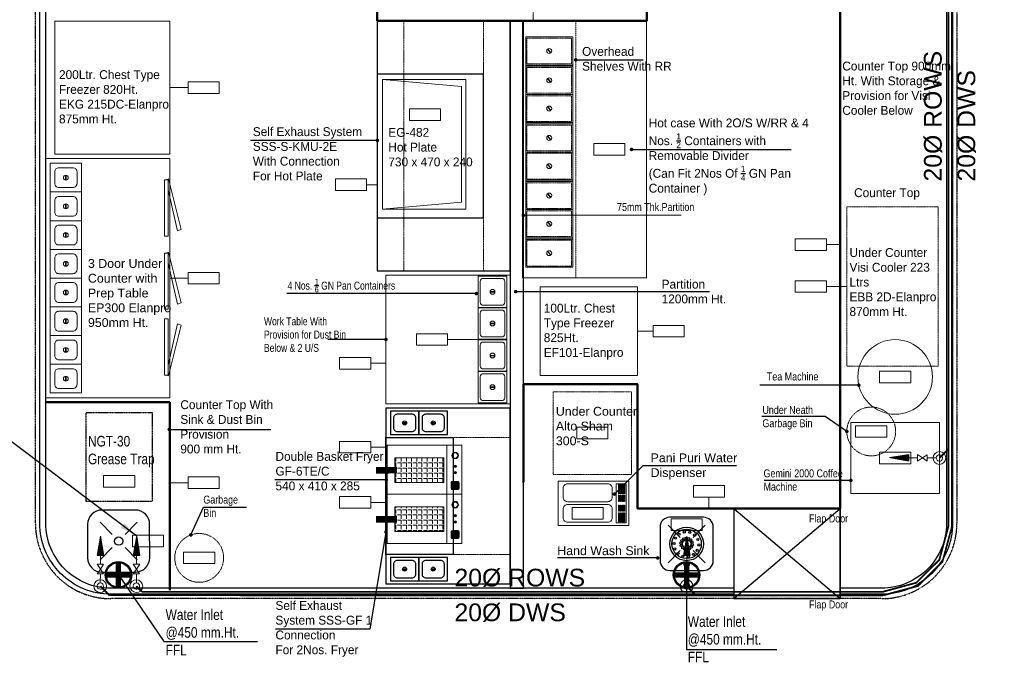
# Model space of a CAD drawing. Header units: millimetres. Extents: x -6389 to 181357, y -73328 to 5324.
# Tile 13 of 19: x 49306 to 54861, y -684 to 2941. Entities that reach past the tile are written whole.
import ezdxf

# ---------------------------------------------------------------- set-up
doc = ezdxf.new("R2010")
doc.units = ezdxf.units.MM
for name, pattern in [('( Hidden )', [0.375, 0.25, -0.125]), ('AP0200000$0$AP0500G00$0$1', [0]), ('DASHED', [0.75, 0.5, -0.25]), ('DASHED2', [0.375, 0.25, -0.125]), ('HIDDEN', [0.375, 0.25, -0.125])]:
    doc.linetypes.add(name, pattern=pattern)
doc.layers.get('0').update_dxf_attribs({"color": 8, "lineweight": 0})
for name, color, linetype, lineweight in [('00-ABM RO WATER', 5, 'AP0200000$0$AP0500G00$0$1', 0), ('ARCH', 8, 'Continuous', 0), ('Civil-Wall-Text', 8, 'Continuous', 0), ('Equip Below Side', 8, 'Continuous', 15), ('Equip No.', 8, 'Continuous', 15), ('Equip Top Counter', 8, 'Continuous', 50), ('Equipment Cold', 8, 'Continuous', 0), ('Equipment Hot', 8, 'Continuous', 0), ('JMT-DWS', 200, 'Continuous', 0)]:
    doc.layers.add(name, color=color, linetype=linetype, lineweight=lineweight)
for name, color, linetype in [('AR-FURNITURE', 8, 'Continuous'), ('Equipment', 8, 'Continuous'), ('Equipment Name', 8, 'Continuous'), ('Furniture', 8, 'Continuous'), ('JMT-P-WATER SUPPLY TEX', 7, 'Continuous'), ('Plumbing & Drainage', 8, 'Continuous')]:
    doc.layers.add(name, color=color, linetype=linetype)
doc.styles.add('ARIAL', font='arial.ttf', dxfattribs={"width": 0.8})
doc.styles.add('Raar', font='arial.ttf', dxfattribs={"width": 0.8})
doc.styles.get("Standard").update_dxf_attribs({"font": 'arial.ttf'})
doc.styles.add('style1', font='arial.ttf')
doc.dimstyles.new('Dim100', dxfattribs={"dimtxt": 150, "dimasz": 75, "dimexe": 50, "dimexo": 20, "dimgap": 50, "dimtad": 1, "dimdec": 0, "dimdsep": 46, "dimtxsty": 'Standard', "dimcen": 1, "dimdle": 1, "dimclrd": 8, "dimclre": 8, "dimclrt": 7, "dimaunit": 1, "dimadec": 0, "dimazin": 0, "dimtfac": 0.333333, "dimtdec": 0, "dimtmove": 2, "dimatfit": 3, "dimfxl": 1, "dimtolj": 1, "dimtzin": 0, "dimlwd": -1, "dimlwe": -1, "dimarcsym": 0})
doc.dimstyles.new('TFS-Dim', dxfattribs={"dimtxt": 50, "dimasz": 20, "dimexe": 25, "dimexo": 25, "dimgap": 5, "dimtad": 0, "dimdec": 0, "dimzin": 0, "dimdsep": 46, "dimtxsty": 'Standard', "dimcen": 0.09, "dimclrd": 8, "dimclre": 8, "dimadec": 0, "dimazin": 0, "dimtfac": 1, "dimtdec": 0, "dimtofl": 0, "dimtmove": 0, "dimatfit": 3, "dimldrblk": 'DOT', "dimfxl": 1, "dimtolj": 1, "dimtzin": 0, "dimlwd": -1, "dimlwe": -1, "dimarcsym": 0})

# ---------------------------------------------------------------- blocks, each defined once
blk = doc.blocks.new('dws')
at = {"extrusion": (0.038591, -0.000273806, 0.999255)}
h = blk.add_hatch(dxfattribs=at)
h.set_pattern_fill('ANSI31', color=256, scale=0.8, angle=90, style=0)
h.set_pattern_definition([(135.00000704, (314397.6952, 2716355.0375), (-1.62386826, -1.6238688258), [])])
h.paths.add_polyline_path([(282.3, 0), (172.1, 18.4), (172.1, -18.4)])
for p, q in [((2, 282.3), (-17.1, 172.2, 0.7)), ((19.6, 172, -0.7), (2, 282.3)), ((19.6, 172, -0.7), (-17.1, 172.2, 0.7)), ((0.9, 123.4, 0), (1.2, 172.1, 0)), ((18.9, 123.3, -0.7), (-17.1, 123.5, 0.7)), ((-17.1, 123.5, 0.7), (0.7, 96.4, 0)), ((0.7, 96.4, 0), (18.9, 123.3, -0.7)), ((0.7, 96.4, 0), (-17.5, 69.5, 0.7)), ((-17.5, 69.5, 0.7), (18.5, 69.3, -0.7)), ((0.1, 18, 0), (0.5, 69.4, 0)), ((18.5, 69.3, -0.7), (0.7, 96.4, 0))]:
    blk.add_line(p, q, dxfattribs=at)
for major_axis, start_param, end_param in [((-36, 1, 1.4), 1.570803, 7.853988), ((-17.9, 1.5, 0.7), 1.570425, 7.85361)]:
    blk.add_ellipse((0, 0), major_axis=major_axis, ratio=1, start_param=start_param, end_param=end_param, dxfattribs=at)
blk = doc.blocks.new('A$Cffde96ff')
at = {"layer": 'Equipment'}
for p, q in [((80.2, 255.3), (80.2, 277.4)), ((84.8, 255.3), (84.8, 277.4)), ((905.2, 255.3), (905.2, 277.4)), ((909.8, 255.3), (909.8, 277.4)), ((80.2, 94.3), (80.2, 116.4)), ((84.8, 94.3), (84.8, 116.4)), ((905.2, 94.3), (905.2, 116.4)), ((909.8, 94.3), (909.8, 116.4))]:
    blk.add_line(p, q, dxfattribs=at)
for points in [[(0, 0), (990, 0), (990, 700), (0, 700)], [(148.5, 186), (148.5, 347), (16.5, 347), (16.5, 186)], [(165, 380), (825, 380), (825, 0), (165, 0)], [(973.5, 186), (973.5, 347), (841.5, 347), (841.5, 186)], [(148.5, 25), (148.5, 186), (16.5, 186), (16.5, 25)], [(973.5, 25), (973.5, 186), (841.5, 186), (841.5, 25)]]:
    blk.add_lwpolyline(points, close=True, dxfattribs=at)
for points in [[(131.1, 224.6), (131.1, 308.4, 0.414214), (109.9, 329.6), (55.1, 329.6, 0.414214), (33.9, 308.4), (33.9, 224.6, 0.414214), (55.1, 203.4), (109.9, 203.4, 0.414214)], [(956.1, 224.6), (956.1, 308.4, 0.414214), (934.9, 329.6), (880.1, 329.6, 0.414214), (858.9, 308.4), (858.9, 224.6, 0.414214), (880.1, 203.4), (934.9, 203.4, 0.414214)], [(131.1, 63.6), (131.1, 147.4, 0.414214), (109.9, 168.6), (55.1, 168.6, 0.414214), (33.9, 147.4), (33.9, 63.6, 0.414214), (55.1, 42.4), (109.9, 42.4, 0.414214)], [(956.1, 63.6), (956.1, 147.4, 0.414214), (934.9, 168.6), (880.1, 168.6, 0.414214), (858.9, 147.4), (858.9, 63.6, 0.414214), (880.1, 42.4), (934.9, 42.4, 0.414214)]]:
    blk.add_lwpolyline(points, format="xyb", close=True, dxfattribs=at)
for centre in [(82.5, 266.5), (907.5, 266.5), (82.5, 105.5), (907.5, 105.5)]:
    blk.add_circle(centre, 11.2, dxfattribs=at)
at = {"layer": 'Equipment Hot', "color": 251, "linetype": 'DASHED', "ltscale": 0.1}
blk.add_lwpolyline([(825, 380), (825, 700), (165, 700), (165, 380)], close=True, dxfattribs=at)
blk = doc.blocks.new('A$Cda68514a')
at = {"layer": 'Equipment'}
for points in [[(0, 0), (1410, 0), (1410, 750), (0, 750)], [(300, 0), (1110, 0), (1110, 600), (300, 600)]]:
    blk.add_lwpolyline(points, close=True, dxfattribs=at)
at = {"layer": 'Equipment Hot', "color": 251, "linetype": 'DASHED', "ltscale": 0.1}
blk.add_lwpolyline([(0, 150), (1410, 150), (1410, 600), (0, 600)], close=True, dxfattribs=at)
blk = doc.blocks.new('A$Cc2d630f2')
at = {"layer": 'Equipment Hot'}
for p, q in [((0, -470), (38.8, -24.1)), ((38.8, -24.1), (691.2, -24.1)), ((730, -470), (691.2, -24.1))]:
    blk.add_line(p, q, dxfattribs=at)
blk.add_lwpolyline([(0, -470), (730, -470), (730, 0), (0, 0)], close=True, dxfattribs=at)
blk = doc.blocks.new('A$C79334EE4')
at = {"layer": 'Equipment', "linetype": 'Continuous'}
h = blk.add_hatch(color=2, dxfattribs=at)
h.dxf.hatch_style = 1
h.paths.add_polyline_path([(-289, -17.4, 0.414214), (-297.9, -26.4), (-297.9, -62.2, 0.414214), (-289, -71.1), (-253.1, -71.1, 0.414214), (-244.2, -62.2), (-244.2, -26.4, 0.414214), (-253.1, -17.4)])
at = {"layer": 'Equipment Hot', "linetype": 'Continuous'}
h = blk.add_hatch(color=1, dxfattribs=at)
h.dxf.hatch_style = 1
h.paths.add_polyline_path([(-194, -42.5, -1), (-177.8, -42.5, -1)])
h = blk.add_hatch(color=2, dxfattribs=at)
h.dxf.hatch_style = 1
h.paths.add_polyline_path([(-151.1, -42.5, -1), (-135, -42.5, -1)])
h = blk.add_hatch(color=256, dxfattribs=at)
h.dxf.hatch_style = 1
h.paths.add_polyline_path([(-47.7, -44.2, 1), (-92.5, -44.2, 1)])
h.paths.add_polyline_path([(-52.2, -44.2, 1), (-88, -44.2, 1)], flags=16)
h = blk.add_hatch(dxfattribs=at)
h.set_pattern_fill('ANGLE', color=251, scale=5, angle=180)
h.set_pattern_definition([(180, (-22666009.724, 7389327.643), (-4e-15, -34.925), [25.4, -9.525]), (270, (-22666009.724, 7389327.643), (34.925, -6e-15), [25.4, -9.525])])
h.paths.add_polyline_path([(-251.1, -449.9), (-85.3, -449.9), (-85.3, -119), (-251.1, -119)])
blk.add_line((-330, -100), (0, -100), dxfattribs=at)
for points in [[(-330, 0), (0, 0), (0, -500), (-330, -500)], [(-251.1, -119), (-85.3, -119), (-85.3, -449.9), (-251.1, -449.9)]]:
    blk.add_lwpolyline(points, close=True, dxfattribs=at)
blk.add_lwpolyline([(-289, -17.4), (-253.1, -17.4, -0.414214), (-244.2, -26.4), (-244.2, -62.2, -0.414214), (-253.1, -71.1), (-289, -71.1, -0.414214), (-297.9, -62.2), (-297.9, -26.4, -0.414214)], format="xyb", close=True, dxfattribs=at)
at = {"layer": 'Equipment Hot', "const_width": 44.2}
blk.add_lwpolyline([(-168.2, -435.5), (-169.2, -575.4)], dxfattribs=at)
at = {"layer": 'Equipment Hot', "linetype": 'Continuous'}
for centre, radius in [((-185.9, -42.5), 8.06), ((-143.1, -42.5), 8.06), ((-70.1, -44.2), 22.4), ((-70.1, -44.2), 17.9)]:
    blk.add_circle(centre, radius, dxfattribs=at)
blk.add_ellipse((-271.2, -44.3), major_axis=(0, -21.2), ratio=0.192581, dxfattribs=at)
blk = doc.blocks.new('A$C1844cc84')
at = {"layer": 'Equipment Hot', "xscale": -0.84, "yscale": 0.84, "zscale": 0.84, "rotation": 359.9999999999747}
for p in [(0, 0), (277.2, 0)]:
    blk.add_blockref('A$C79334EE4', p, dxfattribs=at)
blk = doc.blocks.new('_Dot')
at = {"color": 0, "linetype": 'ByBlock', "lineweight": -2}
blk.add_line((-0.5, 0), (-1, 0), dxfattribs=at)
at = {"color": 0, "linetype": 'ByBlock', "const_width": 0.5}
blk.add_lwpolyline([(-0.25, 0, 1), (0.25, 0, 1)], format="xyb", close=True, dxfattribs=at)
blk = doc.blocks.new('A$Cab3161b7')
at = {"layer": 'Equipment Cold'}
for p, q in [((86.9, 94.8), (86.9, 67.2)), ((89.1, 94.8), (89.1, 67.2))]:
    blk.add_line(p, q, dxfattribs=at)
blk.add_lwpolyline([(0, 0), (176, 0), (176, 162), (0, 162)], close=True, dxfattribs=at)
blk.add_lwpolyline([(29.5, 12.1), (146.5, 12.1, 0.414214), (163.9, 29.5), (163.9, 132.5, 0.414214), (146.5, 149.9), (29.5, 149.9, 0.414214), (12.1, 132.5), (12.1, 29.5, 0.414214)], format="xyb", close=True, dxfattribs=at)
blk.add_circle((88, 81), 13.9, dxfattribs=at)
blk = doc.blocks.new('A$C553829C7')
at = {"layer": 'Equipment Cold'}
for points in [[(-250, 0), (0, 0), (0, 400), (-250, 400)], [(-235, 328.9), (-15, 328.9), (-15, 385), (-235, 385)], [(-230.2, 377.2), (-178.6, 377.2), (-178.6, 375.4), (-230.2, 375.4)], [(-230.2, 370.4), (-178.6, 370.4), (-178.6, 368.5), (-230.2, 368.5)], [(-230.2, 363.6), (-178.6, 363.6), (-178.6, 361.7), (-230.2, 361.7)], [(-230.2, 356.8), (-178.6, 356.8), (-178.6, 354.9), (-230.2, 354.9)], [(-230.2, 349.9), (-178.6, 349.9), (-178.6, 348.1), (-230.2, 348.1)], [(-230.2, 343.1), (-178.6, 343.1), (-178.6, 341.2), (-230.2, 341.2)], [(-170, 377.2), (-135.5, 377.2), (-135.5, 375.4), (-170, 375.4)], [(-170, 370.4), (-135.5, 370.4), (-135.5, 368.5), (-170, 368.5)], [(-170, 363.6), (-135.5, 363.6), (-135.5, 361.7), (-170, 361.7)], [(-170, 356.8), (-135.5, 356.8), (-135.5, 354.9), (-170, 354.9)], [(-170, 349.9), (-135.5, 349.9), (-135.5, 348.1), (-170, 348.1)], [(-170, 343.1), (-135.5, 343.1), (-135.5, 341.2), (-170, 341.2)], [(-80, 377.2), (-114.5, 377.2), (-114.5, 375.4), (-80, 375.4)], [(-80, 370.4), (-114.5, 370.4), (-114.5, 368.5), (-80, 368.5)], [(-80, 363.6), (-114.5, 363.6), (-114.5, 361.7), (-80, 361.7)], [(-80, 356.8), (-114.5, 356.8), (-114.5, 354.9), (-80, 354.9)], [(-80, 349.9), (-114.5, 349.9), (-114.5, 348.1), (-80, 348.1)], [(-80, 343.1), (-114.5, 343.1), (-114.5, 341.2), (-80, 341.2)], [(-19.8, 377.2), (-71.4, 377.2), (-71.4, 375.4), (-19.8, 375.4)], [(-19.8, 370.4), (-71.4, 370.4), (-71.4, 368.5), (-19.8, 368.5)], [(-19.8, 363.6), (-71.4, 363.6), (-71.4, 361.7), (-19.8, 361.7)], [(-19.8, 356.8), (-71.4, 356.8), (-71.4, 354.9), (-19.8, 354.9)], [(-19.8, 349.9), (-71.4, 349.9), (-71.4, 348.1), (-19.8, 348.1)], [(-19.8, 343.1), (-71.4, 343.1), (-71.4, 341.2), (-19.8, 341.2)]]:
    blk.add_lwpolyline(points, close=True, dxfattribs=at)
for points in [[(-209.7, 29.5), (-159.1, 29.5, 0.414214), (-133.8, 54.8), (-133.8, 280.3, 0.414214), (-159.1, 305.7), (-209.7, 305.7, 0.414214), (-235, 280.3), (-235, 54.8, 0.414214)], [(-93.5, 29.5), (-42.9, 29.5, 0.414214), (-17.6, 54.8), (-17.6, 280.3, 0.414214), (-42.9, 305.7), (-93.5, 305.7, 0.414214), (-118.8, 280.3), (-118.8, 54.8, 0.414214)]]:
    blk.add_lwpolyline(points, format="xyb", close=True, dxfattribs=at)
blk = doc.blocks.new('A$C69FA7B89')
at = {"layer": 'Equipment Cold'}
for p, q in [((85.8, 94.4), (85.8, 67.6)), ((90.3, 94.4), (90.3, 67.6))]:
    blk.add_line(p, q, dxfattribs=at)
blk.add_lwpolyline([(0, 0), (176, 0), (176, 162), (0, 162)], close=True, dxfattribs=at)
blk.add_lwpolyline([(48.9, 25), (127.1, 25, 0.414214), (151, 48.9), (151, 113.1, 0.414214), (127.1, 137), (48.9, 137, 0.414214), (25, 113.1), (25, 48.9, 0.414214)], format="xyb", close=True, dxfattribs=at)
blk.add_circle((88, 81), 13.6, dxfattribs=at)
blk = doc.blocks.new('A$C182004D1')
at = {"layer": 'Equipment Cold'}
for points in [[(1350, 0), (0, 0), (0, 700), (1350, 700)], [(445.5, 31.3), (445.5, 9.1), (128.3, 9.1), (128.3, 31.3)], [(499.2, 31.3), (499.2, 9.1), (816.5, 9.1), (816.5, 31.3)], [(912.3, 31.3), (912.3, 9.1), (1229.6, 9.1), (1229.6, 31.3)]]:
    blk.add_lwpolyline(points, close=True, dxfattribs=at)
at = {"layer": 'Equipment Cold', "elevation": 45.6}
for points in [[(184, 9.1), (416.8, -42.6), (409.1, -63.5), (123.4, 7.6), (128.3, 20.9)], [(760.7, 9.1), (527.9, -42.6), (535.6, -63.5), (821.3, 7.6), (816.5, 20.9)], [(1173.9, 9.1), (941.1, -42.6), (948.7, -63.5), (1234.5, 7.6), (1229.6, 20.9)]]:
    blk.add_lwpolyline(points, dxfattribs=at)
at = {"layer": 'Equipment Cold', "xscale": -1, "rotation": 270.000000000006}
for p in [(27, 499), (189, 499), (351, 499), (513, 499), (675, 499), (837, 499), (999, 499), (1161, 499)]:
    blk.add_blockref('A$C69FA7B89', p, dxfattribs=at)
blk = doc.blocks.new('A$C1996dc12')
at = {"layer": 'Equipment Hot'}
for p, q in [((123.7, 256.1), (139.6, 233.4)), ((125.4, 257.4), (141.3, 234.7)), ((265, 165.8), (0, 165.8)), ((265, 159.2), (0, 159.2)), ((123.7, 90.3), (139.6, 67.6)), ((125.4, 91.6), (141.3, 68.9))]:
    blk.add_line(p, q, dxfattribs=at)
blk.add_lwpolyline([(0, 0), (265, 0), (265, 325), (0, 325)], close=True, dxfattribs=at)
at = {"layer": 'Equipment Hot', "linetype": 'HIDDEN', "ltscale": 0.2}
for points in [[(7, 318), (258, 318), (258, 172.8), (7, 172.8)], [(7, 7), (258, 7), (258, 152.2), (7, 152.2)]]:
    blk.add_lwpolyline(points, close=True, dxfattribs=at)
at = {"layer": 'Equipment Hot'}
for centre in [(132.5, 245.4), (132.5, 79.6)]:
    blk.add_circle(centre, 13.9, dxfattribs=at)
blk = doc.blocks.new('hwi')
at = {"layer": 'Plumbing & Drainage'}
h = blk.add_hatch(color=256, dxfattribs=at)
edge = h.paths.add_edge_path(flags=17)
edge.add_arc((0, -4.69), 4.31, 0, 360)
edge = h.paths.add_edge_path()
edge.add_arc((0, -4.69), 4.69, 0, 360)
h = blk.add_hatch(color=256, dxfattribs=at)
h.paths.add_polyline_path([(-4.69, -4.69), (-4.31, -4.69, -0.414214), (0, -0.38), (0, 0, 0.414214)])
h.paths.add_polyline_path([(4.31, -4.69), (4.69, -4.69, 0.414214), (0, 0), (0, -0.38, -0.414214)])
h.paths.add_polyline_path([(0, -9), (0, -9.38, 0.414214), (4.69, -4.69), (4.31, -4.69, -0.414214)])
at = {"layer": 'Plumbing & Drainage', "const_width": 1.88}
for points in [[(0, -9.38), (0, 0)], [(-4.69, -4.69), (4.69, -4.69)]]:
    blk.add_lwpolyline(points, dxfattribs=at)
at = {"layer": 'Plumbing & Drainage'}
for radius in [4.69, 4.31]:
    blk.add_circle((0, -4.69), radius, dxfattribs=at)
blk = doc.blocks.new('100DNT')
at = {"layer": 'Plumbing & Drainage'}
for centre, radius in [((0, 0), 101.6), ((0, 0), 88.9), ((-44.9, 59.2), 6.35), ((-13.9, 72), 6.35), ((19.5, 70), 6.35), ((48.8, 53.7), 6.35), ((-76.6, 2.2), 6.35), ((-67.2, 34.3), 6.35), ((-34.2, 5), 6.35), ((-28.7, 19.3), 6.35), ((-17.4, 29.9), 6.35), ((-2.8, 34.5), 6.35), ((12.5, 32.2), 6.35), ((25.2, 23.6), 6.35), ((33, 10.4), 6.35), ((34.2, -5), 6.35), ((68.1, 26.4), 6.35), ((-71.1, -30.8), 6.35), ((-51.8, -58.2), 6.35), ((-33, -10.4), 6.35), ((-25.2, -23.6), 6.35), ((-12.5, -32.2), 6.35), ((5.3, -37.2), 6.35), ((17.4, -29.9), 6.35), ((28.7, -19.3), 6.35), ((41.9, -63.7), 6.35), ((64.2, -38.8), 6.35), ((73.6, -6.6), 6.35), ((-22.5, -74.4), 6.35), ((10.9, -76.4), 6.35)]:
    blk.add_circle(centre, radius, dxfattribs=at)
blk = doc.blocks.new('A$C77533C9D')
at = {"layer": 'AR-FURNITURE', "linetype": '( Hidden )', "ltscale": 0.001}
blk.add_lwpolyline([(1964.1, 4875.1), (4305.1, 4875.1, -0.414214), (4730.1, 4450.1), (4730.1, 100.1, -0.414214), (4305.1, -324.9), (-44.9, -324.9, -0.414214), (-469.9, 100.1), (-469.9, 4450.1, -0.414214), (-44.9, 4875.1), (424.1, 4875.1)], format="xyb", dxfattribs=at)
at = {"layer": 'Equip Below Side', "linetype": 'HIDDEN', "ltscale": 0.2}
blk.add_lwpolyline([(190.7, 724.2), (-184.3, 724.2), (-184.3, 224.2), (190.7, 224.2)], close=True, dxfattribs=at)
for centre in [(4246.4, 618.3), (454.4, -94.9)]:
    blk.add_circle(centre, 137.7, dxfattribs=at)
at = {"layer": 'Equip No.'}
for p, q in [((392, 2558.3), (289.1, 2558.3)), ((1398.8, 2010.4), (1458.3, 2010.4)), ((3993.3, 1672.6), (4071.1, 1672.6)), ((392, 1483.3), (289.1, 1483.3)), ((3993.3, 1435.8), (4109.5, 1435.8)), ((2927.8, 1184.3), (3015.8, 1184.3)), ((2028.6, 1137.1), (1856.4, 1137.1)), ((1508.3, 1002.8), (1422.2, 1002.8)), ((1508.3, 530), (1422.2, 530)), ((392, 329.3), (289.1, 329.3)), ((3330.6, 247.7), (3330.6, 184.1)), ((1515.6, 218), (1422.2, 218))]:
    blk.add_line(p, q, dxfattribs=at)
for points in [[(392, 2525.8), (567.9, 2525.8), (567.9, 2590.8), (392, 2590.8)], [(1640.3, 2372.8), (1816.2, 2372.8), (1816.2, 2437.8), (1640.3, 2437.8)], [(2680.6, 2177.1), (2856.5, 2177.1), (2856.5, 2242), (2680.6, 2242)], [(1222.9, 1977.9), (1398.8, 1977.9), (1398.8, 2042.9), (1222.9, 2042.9)], [(3817.3, 1640.1), (3993.3, 1640.1), (3993.3, 1705.1), (3817.3, 1705.1)], [(392, 1450.8), (567.9, 1450.8), (567.9, 1515.8), (392, 1515.8)], [(3817.3, 1403.3), (3993.3, 1403.3), (3993.3, 1468.3), (3817.3, 1468.3)], [(1680.5, 1104.7), (1856.4, 1104.7), (1856.4, 1169.6), (1680.5, 1169.6)], [(3015.8, 1151.8), (3191.7, 1151.8), (3191.7, 1216.8), (3015.8, 1216.8)], [(1246.3, 970.3), (1422.2, 970.3), (1422.2, 1035.2), (1246.3, 1035.2)], [(4293.5, 893.5), (4469.4, 893.5), (4469.4, 958.4), (4293.5, 958.4)], [(2585.1, 576.7), (2761, 576.7), (2761, 641.6), (2585.1, 641.6)], [(4158.5, 585.8), (4334.4, 585.8), (4334.4, 650.8), (4158.5, 650.8)], [(1246.3, 497.6), (1422.2, 497.6), (1422.2, 562.5), (1246.3, 562.5)], [(4293.5, 436.4), (4469.4, 436.4), (4469.4, 501.3), (4293.5, 501.3)], [(-84.8, 304.6), (91.2, 304.6), (91.2, 369.5), (-84.8, 369.5)], [(392, 296.8), (567.9, 296.8), (567.9, 361.8), (392, 361.8)], [(3242.7, 247.7), (3418.6, 247.7), (3418.6, 312.6), (3242.7, 312.6)], [(1246.3, 185.6), (1422.2, 185.6), (1422.2, 250.5), (1246.3, 250.5)], [(2558.7, 123.8), (2734.6, 123.8), (2734.6, 188.8), (2558.7, 188.8)], [(3116.7, 59.8), (3292.6, 59.8), (3292.6, 124.7), (3116.7, 124.7)], [(77.3, -32.5), (253.2, -32.5), (253.2, 32.5), (77.3, 32.5)], [(366.4, -127.4), (542.4, -127.4), (542.4, -62.5), (366.4, -62.5)]]:
    blk.add_lwpolyline(points, close=True, dxfattribs=at)
at = {"layer": 'Equip Top Counter', "linetype": 'HIDDEN', "lineweight": -2, "ltscale": 0.2}
blk.add_line((2339, 2934.4), (2339, 3274.6), dxfattribs=at)
at = {"layer": 'Equip Top Counter'}
for q in [(-410.9, 783.3), (289.1, -276.9)]:
    blk.add_line((289.1, 783.3), q, dxfattribs=at)
blk.add_lwpolyline([(1458.3, 2934.4), (2979.4, 2934.4), (2979.4, 3274.6), (1458.3, 3274.6)], close=True, dxfattribs=at)
blk.add_lwpolyline([(4671.1, 3161.1), (4071.1, 3161.1), (4071.1, 184.1), (2927.8, 184.1), (2927.9, 884.3), (2283.4, 884.3), (2283.4, 334.1), (2279.4, 334.1)], dxfattribs=at)
at = {"layer": 'Equipment'}
for p, q in [((-36.3, 36.8), (-105, 106.3)), ((36.3, 36.8), (105, 106.3)), ((3168.4, 20.9), (3099.8, 90.4)), ((3241.1, 20.9), (3309.7, 90.4)), ((-36.3, -36.8), (-104.9, -106.4)), ((36.3, -36.8), (105, -106.3)), ((3168.4, -52.7), (3099.9, -122.3)), ((3241.1, -52.7), (3309.7, -122.2))]:
    blk.add_line(p, q, dxfattribs=at)
at = {"layer": 'Equipment', "linetype": 'DASHED2', "lineweight": 15, "ltscale": 0.7}
blk.add_lwpolyline([(2278.9, 2934.4), (2578.9, 2934.4), (2578.9, 1484.3), (2278.9, 1484.3)], close=True, dxfattribs=at)
at = {"layer": 'Equipment', "lineweight": 0, "ltscale": 50}
blk.add_lwpolyline([(1508.3, 774.8), (2208.3, 774.8), (2208.3, 1499.4), (1508.3, 1499.4)], close=True, dxfattribs=at)
at = {"layer": 'Equipment'}
for points in [[(175.1, -94.9), (174.9, 95.2, 0.414214), (94.9, 175.1), (-95.2, 174.9, 0.414214), (-175.1, 94.9), (-174.9, -95.2, 0.414214), (-94.9, -175.1), (95.2, -174.9, 0.414214)], [(3354.8, -110.8), (3354.7, 79.3, 0.414214), (3299.7, 134.2), (3109.6, 134.1, 0.414214), (3054.7, 79), (3054.8, -111, 0.414214), (3109.8, -165.9), (3299.9, -165.8, 0.414214)]]:
    blk.add_lwpolyline(points, format="xyb", close=True, dxfattribs=at)
for centre in [(0, 0), (3204.7, -15.9)]:
    blk.add_circle(centre, 23.5, dxfattribs=at)
at = {"layer": 'Equipment Cold'}
for p, q in [((2420.5, 2775.9), (2436.4, 2753.2)), ((2422.3, 2777.1), (2438.2, 2754.4)), ((2561.9, 2685.5), (2296.9, 2685.5)), ((2561.9, 2679), (2296.9, 2679)), ((2422.3, 2611.3), (2438.2, 2588.6)), ((2420.5, 2610.1), (2436.4, 2587.4))]:
    blk.add_line(p, q, dxfattribs=at)
for points in [[(-360.9, 2183.3), (289.1, 2183.3), (289.1, 2933.3), (-360.9, 2933.3)], [(2296.9, 2519.7), (2561.9, 2519.7), (2561.9, 2844.7), (2296.9, 2844.7)], [(2377.8, 1434.3), (2377.8, 934.3), (2927.8, 934.3), (2927.8, 1434.3)]]:
    blk.add_lwpolyline(points, close=True, dxfattribs=at)
at = {"layer": 'Equipment Cold', "linetype": 'HIDDEN', "ltscale": 0.2}
for points in [[(2303.9, 2837.7), (2554.9, 2837.7), (2554.9, 2692.5), (2303.9, 2692.5)], [(2303.9, 2526.7), (2554.9, 2526.7), (2554.9, 2672), (2303.9, 2672)]]:
    blk.add_lwpolyline(points, close=True, dxfattribs=at)
at = {"layer": 'Equipment Cold', "linetype": 'DASHED', "lineweight": 15, "ltscale": 0.2}
for points in [[(4109.5, 985.8), (4623.5, 985.8), (4623.5, 1885.8), (4109.5, 1885.8)], [(2451.6, 842.2), (2451.6, 376.2), (2894.6, 376.2), (2894.6, 842.2)]]:
    blk.add_lwpolyline(points, close=True, dxfattribs=at)
at = {"layer": 'Equipment Cold'}
for centre in [(2429.4, 2765.1), (2429.4, 2599.3)]:
    blk.add_circle(centre, 13.9, dxfattribs=at)
at = {"layer": 'Equipment Hot'}
for points in [[(2278.9, 1484.3), (2978.4, 1484.3), (2978.9, 2934.8), (2279.4, 2934.8)], [(4631.5, 268.8), (4631.5, 668.8), (4131.5, 668.8), (4131.5, 268.8)]]:
    blk.add_lwpolyline(points, close=True, dxfattribs=at)
blk.add_circle((4381.5, 926), 210.3, dxfattribs=at)
at = {"layer": 'Furniture'}
for p, q in [((3471.1, 184.1), (3471.1, -324.9)), ((3471.1, 184.1), (4071.1, -324.9)), ((3471.1, -324.9), (4071.1, 184.1)), ((4071.1, 184.1), (4071.1, -324.9))]:
    blk.add_line(p, q, dxfattribs=at)
for points in [[(3471.1, -299.9), (-44.9, -299.9, -0.414214), (-444.9, 100.1), (-444.9, 4450.1, -0.414214), (-44.9, 4850.1), (424.1, 4850.1)], [(1964.1, 4850.1), (4305.1, 4850.1, -0.414214), (4705.1, 4450.1), (4705.1, 100.1, -0.414214), (4305.1, -299.9), (4071.1, -299.9)], [(3471.1, -265.9), (-44.9, -265.9, -0.414214), (-410.9, 100.1), (-410.9, 4450.1, -0.414214), (-44.9, 4816.1), (424.1, 4816.1)], [(1964.1, 4816.1), (4305.1, 4816.1, -0.414214), (4671.1, 4450.1), (4671.1, 100.1, -0.414214), (4305.1, -265.9), (4071.1, -265.9)]]:
    blk.add_lwpolyline(points, format="xyb", dxfattribs=at)
for points in [[(2283.4, 2934.4), (2208.3, 2934.4), (2208.3, -265.9), (2283.4, -265.9)], [(3471.1, -324.9), (4071.1, -324.9), (4071.1, 184.1), (3471.1, 184.1)]]:
    blk.add_lwpolyline(points, close=True, dxfattribs=at)
at = {"layer": 'Plumbing & Drainage', "linetype": 'DASHED', "ltscale": 0.1}
blk.add_lwpolyline([(190.7, 724.2), (-184.3, 724.2), (-184.3, 224.2), (190.7, 224.2)], close=True, dxfattribs=at)
at = {"layer": 'Equipment', "rotation": 270}
for name, p in [('A$Cda68514a', (1458.3, 2934.4)), ('A$Cffde96ff', (1508.3, 749.1))]:
    blk.add_blockref(name, p, dxfattribs=at)
at = {"layer": 'Equipment Cold'}
for p in [(2296.9, 2519.7), (2296.9, 2194.7), (2296.9, 1869.7)]:
    blk.add_blockref('A$C1996dc12', p, dxfattribs=at)
for name, p, rotation in [('A$C182004D1', (289.1, 808.3), 90), ('A$Cab3161b7', (2190.6, 1318), 90), ('A$Cab3161b7', (2190.6, 1139.5), 90), ('A$Cab3161b7', (2190.6, 958.7), 90), ('A$Cab3161b7', (2190.6, 780.3), 90), ('A$C553829C7', (2479.1, 88.1), 270)]:
    blk.add_blockref(name, p, dxfattribs=dict(at, rotation=rotation))
at = {"layer": 'Equipment Hot', "rotation": 270}
blk.add_blockref('A$Cc2d630f2', (1958.6, 2603.1), dxfattribs=at)
at = {"layer": 'Equipment Hot'}
blk.add_blockref('A$C1996dc12', (2296.9, 1544.7), dxfattribs=at)
at = {"layer": 'Equipment Hot', "ltscale": 50, "rotation": 270}
blk.add_blockref('A$C1844cc84', (1935.6, 541.3), dxfattribs=at)
at = {"layer": 'Plumbing & Drainage'}
for name, p, xscale, yscale, zscale in [('100DNT', (3204.7, -15.9), 0.932804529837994, 0.932804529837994, 0.932804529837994), ('hwi', (-1, -115.7), 16.01676022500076, 16.01676022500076, 16.01676022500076), ('hwi', (3204.7, -115.7), 16.01676022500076, 16.01676022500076, 16.01676022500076)]:
    blk.add_blockref(name, p, dxfattribs=dict(at, xscale=xscale, yscale=yscale, zscale=zscale))
at = {"layer": 'Civil-Wall-Text', "insert": (3248, 1907.2, 1113.3), "char_height": 45, "width": 701.458, "attachment_point": 3, "rotation": 0, "style": 'ARIAL'}
blk.add_mtext('75mm Thk.Partition ', dxfattribs=at)
at = {"layer": 'Equipment Name', "char_height": 50, "attachment_point": 1}
for s, insert, width in [('\\pt800;{\\fCentury Gothic|b0|i0|c0|p34;Overhead Shelves With RR}', (2615, 2787.4, -116045.6), 541.347), ('\\pt800;{\\fCentury Gothic|b0|i0|c0|p34;Counter Top 900mm Ht. With Storage & Provision for Visi Cooler Below}', (4083.1, 2704.9), 614.07), ('\\pt800;{\\fCentury Gothic|b0|i0|c0|p34;200Ltr. Chest Type Freezer 820Ht.\\PEKG 215DC-Elanpro\\P875mm Ht.}', (-336.5, 2656.4), 667.569), ('\\pt800;{\\fCentury Gothic|b0|i0|c0|p34;Self Exhaust System SSS-S-KMU-2E\\PWith Connection \\PFor Hot Plate}', (757, 2334.8, -162.6), 667.569), ('\\pt800;{\\fCentury Gothic|b0|i0|c0|p34;Hot case With 2O/S W/RR & \\A1;4 Nos. \\H0.7x;\\S1/2;\\H1.42857x; Containers with Removable Divider\\P(Can Fit 2Nos Of \\H0.7x;\\S1/4;\\H1.42857x; GN Pan Container )}', (2990.8, 2383.9), 951.77), ('\\pt800;{\\fCentury Gothic|b0|i0|c0|p34;EG-482\\PHot Plate\\P730 x 470 x 240}', (1521.7, 2330.6), 614.07), ('\\pi101.37535,t901.37535;{\\fCentury Gothic|b0|i0|c0|p34;Counter Top}', (4048.2, 1990.4), 614.07), ('\\A1;\\pt800;{\\fCentury Gothic|b0|i0|c0|p34;Under Counter \\PVisi Cooler 223 Ltrs\\PEBB 2D-Elanpro\\P870mm Ht.}', (4123.7, 1652.8), 504.078), ('\\A1;\\P3 Door Under Counter with \\PPrep Table\\PEP300 Elanpro\\P950mm Ht.', (-173.3, 1674.5, 1129.1), 667.569), ('\\pt800;{\\fCentury Gothic|b0|i0|c0|p34;Partition\\P1200mm Ht. }', (3063.8, 1474.3), 951.77), ('\\pt800;{\\fCentury Gothic|b0|i0|c0|p34;100Ltr. Chest Type Freezer\\P825Ht.\\PEF101-Elanpro}', (2398.7, 1339.1), 491.538), ('\\pt800;{\\fCentury Gothic|b0|i0|c0|p34;Counter Top With Sink & Dust Bin Provision\\P900 mm Ht.}', (348, 794.4), 530.434), ('\\A1;Under Counter Alto Sham 300-S', (2467, 757.1, 0), 491.538), ('\\pt800;{\\fCentury Gothic|b0|i0|c0|p34;Double Basket Fryer GF-6TE/C\\P540 x 410 x 285}', (885, 502.6), 614.07), ('\\A1;Pani Puri Water Dispenser', (3001.6, 494.5, 0), 491.538), ('\\A1;Hand Wash Sink ', (2475, -29.4, 0), 491.538), ('\\pt800;{\\fCentury Gothic|b0|i0|c0|p34;Self Exhaust System SSS-GF 1\\PConnection \\PFor 2Nos. Fryer}', (884.8, -338.2), 571.681)]:
    blk.add_mtext(s, dxfattribs=dict(at, insert=insert, width=width))
at = {"layer": 'Equipment Name', "char_height": 45, "rotation": 0, "style": 'ARIAL'}
for s, insert, width, attachment_point in [('\\A1;\\pt720;{\\fCentury Gothic|b0|i0|c0|p34;4 Nos. \\H0.7x;\\S1/6;\\H1.42857x; GN Pan Containers}', (953.3, 1478.9), 478.931, 1), ('\\pt720;{\\fCentury Gothic|b0|i0|c0|p34;Work Table With Provision for Dust Bin Below & 2 U/S}', (820, 1262.4), 478.931, 1), ('\\A1;\\pi79.86314;Tea Machine', (3577.8, 951), 447.186, 1), ('Under Neath Garbage Bin', (3632.5, 762.3, 74.3), 447.186, 1), ('Gemini 2000 Coffee Machine', (3638.7, 404.5, 1113.3), 447.186, 1), ('Garbage \\PBin', (477.9, 256.2, 74.3), 478.931, 1), ('Flap Door', (4116, 150, 1113.3), 701.458, 3)]:
    blk.add_mtext(s, dxfattribs=dict(at, insert=insert, width=width, attachment_point=attachment_point))
at = {"layer": 'Equipment Name', "insert": (-173.2, 593.3), "char_height": 60, "width": 415.898, "attachment_point": 1, "style": 'Raar'}
blk.add_mtext('NGT-30\\PGrease Trap', dxfattribs=at)
at = {"layer": 'Furniture', "insert": (4116, -335, 1113.3), "char_height": 45, "width": 701.458, "attachment_point": 3, "rotation": 0, "style": 'ARIAL'}
blk.add_mtext('Flap Door', dxfattribs=at)
at = {"layer": 'Plumbing & Drainage', "ltscale": 10, "char_height": 60, "width": 2565.397, "attachment_point": 1, "rotation": 360, "style": 'ARIAL'}
for insert in [(265.1, -385.4, 0), (3211.5, -424, 0)]:
    blk.add_mtext('Water Inlet \\P@450 mm.Ht.\\PFFL', dxfattribs=dict(at, insert=insert))
at = {"layer": 'Civil-Wall-Text'}
blk.add_leader([(2283.4, 1837.7), (3173.6, 1837.7)], dimstyle='TFS-Dim', override={"dimgap": 5, "dimtad": 0}, dxfattribs=at)
at = {"layer": 'Equipment Name'}
for points, override in [([(2578.9, 2714.9), (2959.4, 2714.9)], {"dimgap": 5, "dimtad": 0, "dimfxl": 50, "dimfxlon": 1, "dimtfill": 1}), ([(1459.4, 2260.5), (744.7, 2260.5)], {"dimgap": 5, "dimtad": 0, "dimfxl": 80000, "dimfxlon": 1, "dimtfill": 1}), ([(2894.1, 2209.5), (3795.1, 2209.5)], {"dimgap": 5, "dimtad": 0, "dimfxl": 50, "dimfxlon": 1, "dimtfill": 1}), ([(2018.1, 1396.4), (949.8, 1396.4)], {"dimgap": 5, "dimtad": 0, "dimfxl": 80000, "dimfxlon": 1, "dimtfill": 1}), ([(2240, 1407), (3333.2, 1407)], {"dimgap": 5, "dimtad": 0, "dimfxl": 50, "dimfxlon": 1, "dimtfill": 1}), ([(1508.3, 1137.1), (1181, 1137.1)], {"dimgap": 5, "dimtad": 0, "dimfxl": 50, "dimfxlon": 1, "dimtfill": 1}), ([(4176.4, 879.3), (3617.9, 879.3)], {"dimgap": 5, "dimtad": 0, "dimfxl": 50, "dimfxlon": 1, "dimtfill": 1}), ([(4108.7, 618.3), (3986.5, 701.8), (3629.2, 701.8)], {"dimgap": 5, "dimtad": 0, "dimfxl": 50, "dimfxlon": 1, "dimtfill": 1}), ([(285.3, 630.1), (858.9, 630.1)], {"dimgap": 5, "dimtad": 0}), ([(2797.4, 265), (2959, 426.8), (3485.7, 426.8)], {"dimfxl": 50, "dimfxlon": 1, "dimtfill": 1, "dimtfillclr": 256, "dimarcsym": 1}), ([(1510.3, 345.3), (880.7, 345.3)], {"dimgap": 5, "dimtad": 0, "dimfxl": 37.5}), ([(4131.5, 341.9), (3642.5, 341.9)], {"dimgap": 5, "dimtad": 0, "dimfxl": 50, "dimfxlon": 1, "dimtfill": 1}), ([(407.3, 34.5), (478.1, 191.6), (720.6, 191.6)], {"dimgap": 5, "dimtad": 0, "dimfxl": 50, "dimfxlon": 1, "dimtfill": 1}), ([(3041.8, -95.2), (2476.7, -95.2)], {"dimgap": 5, "dimtad": 0, "dimfxl": 50, "dimfxlon": 1, "dimtfill": 1, "dimtfillclr": 256, "dimarcsym": 1})]:
    blk.add_leader(points, dimstyle='TFS-Dim', override=override, dxfattribs=at)
blk.add_leader([(1508.3, 50.4), (1417, -497.5), (884.9, -497.5)], dimstyle='TFS-Dim', dxfattribs=at)
at = {"layer": 'Plumbing & Drainage'}
for points, override in [([(-1, -190.8), (254.2, -567.4), (783.6, -567.4)], {"dimfxl": 50, "dimfxlon": 1, "dimtfill": 1, "dimtfillclr": 256, "dimarcsym": 1}), ([(3204.7, -190.8), (3204.7, -611.6), (3713.3, -611.6)], {"dimgap": 5, "dimtad": 0})]:
    blk.add_leader(points, dimstyle='TFS-Dim', override=override, dxfattribs=at)

msp = doc.modelspace()

# ---------------------------------------------------------------- linework, layer by layer
at = {"layer": '00-ABM RO WATER', "ltscale": 10, "const_width": 10, "elevation": -0.1}
for points in [[(54272.4, 4846.1), (54499.5, 4664), (54546.2, 4425.2), (54546.2, 83)], [(54546.2, 519.7), (54495.3, 468.8)], [(54172.1, -287.1), (54363.8, -235.5), (54494.5, -105.7), (54546.7, 85.7)], [(49995.5, -285.9), (49963.9, -254.3)], [(49995.5, -285.9), (54177.3, -286.4)]]:
    msp.add_lwpolyline(points, dxfattribs=at)
at = {"layer": 'JMT-DWS', "linetype": 'Continuous', "ltscale": 0.15, "const_width": 9.85, "elevation": -0.1}
for points in [[(54566.2, 4205.1), (54566.2, 83)], [(54177.3, -306.4), (54374.1, -253.5), (54512.4, -116.1), (54566.2, 83)], [(49812, -305.9), (49760.4, -254.3)], [(53120.5, -305.9), (53068.9, -254.3)], [(49812, -305.9), (54177.3, -306.4)]]:
    msp.add_lwpolyline(points, dxfattribs=at)

# ---------------------------------------------------------------- block references
at = {"layer": '00-ABM RO WATER', "ltscale": 10, "rotation": 90}
msp.add_blockref('dws', (54495.3, 468.6, -0.1), dxfattribs=at)
at = {"layer": '00-ABM RO WATER', "ltscale": 10}
msp.add_blockref('dws', (49963.6, -254.3, -0.1), dxfattribs=at)
at = {"layer": 'ARCH'}
msp.add_blockref('A$C77533C9D', (49863.9, 0, -0.1), dxfattribs=at)
at = {"layer": 'JMT-DWS', "linetype": 'Continuous', "ltscale": 0.15}
for p in [(49760.2, -254.3, -0.1), (53068.6, -254.3, -0.1)]:
    msp.add_blockref('dws', p, dxfattribs=at)

# ---------------------------------------------------------------- texts
at = {"layer": 'JMT-P-WATER SUPPLY TEX', "style": 'style1'}
for s, p in [('20%%C ROWS', (54507.9, 2028.3, -0.2)), ('20%%C DWS', (54696.9, 2028.3, -0.2))]:
    msp.add_text(s, height=100, rotation=90, dxfattribs=at).set_placement(p)
for s, p in [('20%%C ROWS', (51758.7, -256.2, -0.1)), ('20%%C DWS', (51758.7, -452.1, -0.1))]:
    msp.add_text(s, height=100, dxfattribs=at).set_placement(p)

# ---------------------------------------------------------------- leaders
at = {"layer": 'JMT-P-WATER SUPPLY TEX'}
msp.add_leader([(49965.6, 28, -0.1), (49101.4, 679.3, -0.1), (48798, 679.3, -0.1)], dimstyle='Dim100', override={"dimasz": 100, "dimtad": 0, "dimclrd": 256, "dimfxl": 37.5, "dimtfill": 1, "dimarcsym": 1}, dxfattribs=at)

doc.saveas('drawing.dxf')
